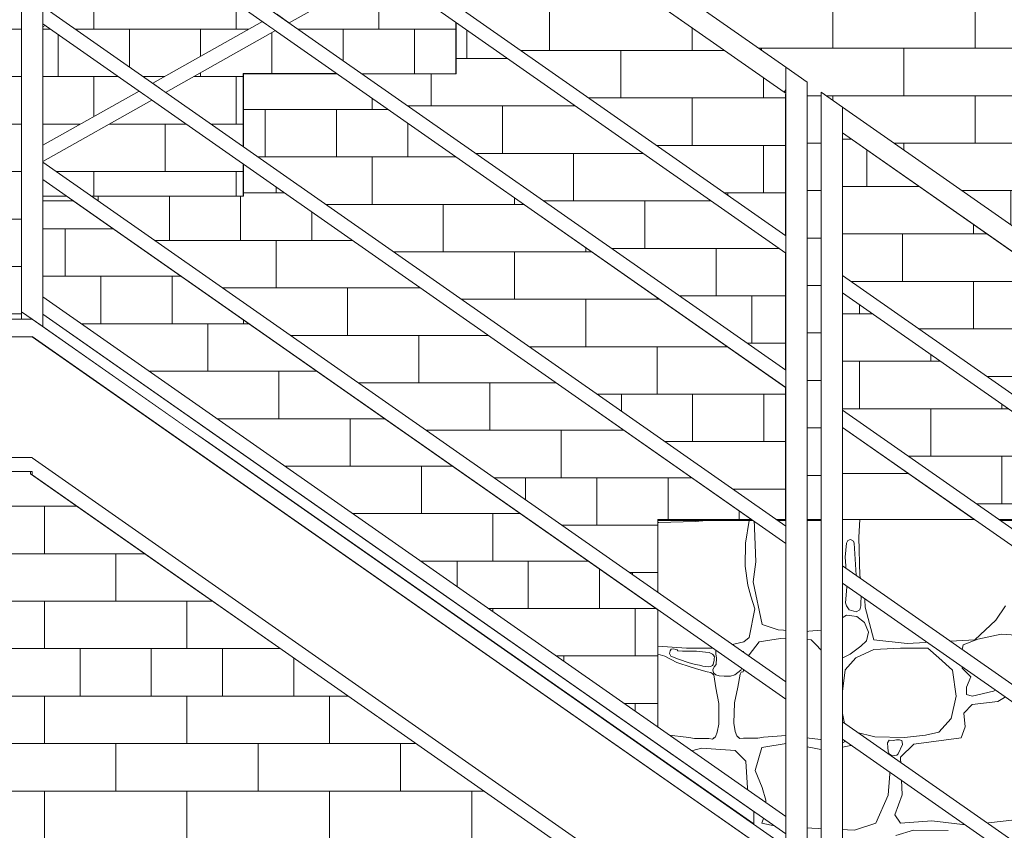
# Model space of a CAD drawing. Header units: centimetres. Extents: x 13236 to 130629, y -361 to 3059.
# Tile 21 of 71: x 76144 to 76283, y -23 to 91. Entities that reach past the tile are written whole.
import ezdxf

# ---------------------------------------------------------------- set-up
doc = ezdxf.new("R2010")
doc.units = ezdxf.units.CM
doc.header["$MEASUREMENT"] = 0
doc.linetypes.add('Wipeout_Contour', pattern=[100, 0, -100])
for name, color, linetype, lineweight in [('0_Nr_pióra__102', 9, 'Continuous', 5), ('0_Nr_pióra__2', 8, 'Continuous', 5), ('0_Nr_pióra__61', 251, 'Continuous', 13), ('_elementy3d_Nr_pióra__102', 9, 'Continuous', 5), ('_elementy3d_Nr_pióra__2', 8, 'Continuous', 5)]:
    doc.layers.add(name, color=color, linetype=linetype, lineweight=lineweight)
doc.layers.add('_elementy3d', color=7, linetype='Continuous')

# ---------------------------------------------------------------- blocks, each defined once
blk = doc.blocks.new('*X471', base_point=(73973.14, 422.67))
at = {"layer": '_elementy3d_Nr_pióra__102', "linetype": 'Continuous'}
for p, q in [((76233.86, 20.37), (76233.72, 20.38)), ((76239.01, 20.54), (76233.86, 20.37)), ((76242.2, 20.81), (76239.01, 20.54)), ((76246.12, 17.48), (76246.62, 20.69)), ((76246.62, 20.69), (76246.31, 20.81)), ((76247.32, 20.81), (76247.55, 14.84)), ((76259.54, 17.09), (76259.77, 20.81)), ((76262.23, 20.81), (76262.09, 18.3)), ((76262.09, 18.3), (76262.22, 12.88)), ((76246.07, 14.23), (76246.12, 17.48)), ((76259.74, 11.84), (76259.54, 17.09)), ((76260.36, 17.48), (76260.18, 15.47)), ((76260.55, 17.84), (76260.36, 17.48)), ((76260.94, 17.98), (76260.55, 17.84)), ((76261.32, 17.73), (76260.94, 17.98)), ((76261.42, 17.48), (76261.32, 17.73)), ((76261.74, 12.95), (76261.42, 17.48)), ((76260.18, 15.47), (76260.45, 11.82)), ((76246.45, 11.52), (76246.07, 14.23)), ((76247.55, 14.84), (76247.21, 11.99)), ((76262.42, 10.34), (76261.74, 12.95)), ((76262.22, 12.88), (76262.88, 10.5)), ((76246.87, 10), (76246.45, 11.52)), ((76247.21, 11.99), (76248.47, 6)), ((76259.07, 9.14), (76259.74, 11.84)), ((76260.45, 11.82), (76260.23, 9.06)), ((76247.4, 8.2), (76246.87, 10)), ((76262.4, 8.6), (76262.42, 10.34)), ((76262.88, 10.5), (76263.01, 8.45)), ((76258.95, 7.85), (76259.07, 9.14)), ((76260.23, 9.06), (76260.36, 8.6)), ((76260.36, 8.6), (76260.73, 8.08)), ((76262.23, 8.04), (76262.4, 8.6)), ((76263.01, 8.45), (76264.2, 3.82)), ((76281.44, 6.59), (76282.77, 8.6)), ((76246.62, 4.16), (76247.4, 8.2)), ((76258.43, 6), (76258.95, 7.85)), ((76260.36, 7.32), (76259.76, 6.93)), ((76261.1, 7.23), (76260.36, 7.32)), ((76260.73, 8.08), (76261.72, 7.77)), ((76261.8, 7.12), (76261.1, 7.23)), ((76261.72, 7.77), (76262.23, 8.04)), ((76262.9, 6.29), (76261.8, 7.12)), ((76248.47, 6), (76250.7, 5.23)), ((76257.34, 5.23), (76258.43, 6)), ((76259.57, 6.39), (76259.44, 5.97)), ((76259.44, 5.97), (76259.57, 5.47)), ((76259.76, 6.93), (76259.57, 6.39)), ((76263.44, 4.89), (76262.9, 6.29)), ((76278.48, 3.82), (76281.44, 6.59)), ((76250.7, 5.23), (76254.46, 5)), ((76254.46, 5), (76257.34, 5.23)), ((76259.57, 5.47), (76257.5, 3.63)), ((76263.16, 3.68), (76263.44, 4.89)), ((76282.18, 4.63), (76278.88, 3.94)), ((76284.28, 4.46), (76282.18, 4.63)), ((76233.72, 2.93), (76237.77, 2.63)), ((76241.55, 2.63), (76244.05, 3.13)), ((76244.05, 3.13), (76245.87, 3.56)), ((76245.87, 3.56), (76246.62, 4.16)), ((76246.16, 1.07), (76248.05, 3.54)), ((76248.05, 3.54), (76251.05, 4.01)), ((76251.05, 4.01), (76255.36, 3.82)), ((76255.36, 3.82), (76257.45, 1.71)), ((76257.5, 3.63), (76257.44, 2.41)), ((76260.89, 1.78), (76262.36, 2.91)), ((76262.36, 2.91), (76263.16, 3.68)), ((76264.2, 3.82), (76268.93, 3.32)), ((76268.93, 3.32), (76278.48, 3.82)), ((76276.83, 3.12), (76276.46, 1.33)), ((76278.88, 3.94), (76276.83, 3.12)), ((76234.72, 1.52), (76233.72, 1.79)), ((76236.44, 0.64), (76234.72, 1.52)), ((76235.46, 2.29), (76235.4, 1.9)), ((76235.4, 1.9), (76235.56, 1.52)), ((76235.64, 2.49), (76235.46, 2.29)), ((76235.56, 1.52), (76236.64, 1.07)), ((76236, 2.53), (76235.64, 2.49)), ((76236.25, 2.48), (76236, 2.53)), ((76236.45, 2.39), (76236.25, 2.48)), ((76236.56, 2.27), (76236.45, 2.39)), ((76237.2, 2.21), (76236.56, 2.27)), ((76239.19, 2.22), (76237.2, 2.21)), ((76237.77, 2.63), (76241.55, 2.63)), ((76240.47, 2.1), (76239.19, 2.22)), ((76240.97, 2.02), (76240.47, 2.1)), ((76241.43, 1.8), (76240.97, 2.02)), ((76241.61, 1.64), (76241.43, 1.8)), ((76241.72, 1.42), (76241.61, 1.64)), ((76241.7, 1.16), (76241.72, 1.42)), ((76241.94, 2.22), (76241.91, 1.85)), ((76241.91, 1.85), (76242.03, 1.24)), ((76242.12, 2.4), (76241.94, 2.22)), ((76242.34, 2.38), (76242.12, 2.4)), ((76243.14, 2.43), (76242.34, 2.38)), ((76244.26, 2.49), (76243.14, 2.43)), ((76244.99, 2.42), (76244.26, 2.49)), ((76245.53, 2.22), (76244.99, 2.42)), ((76245.78, 2.19), (76245.53, 2.22)), ((76245.9, 1.92), (76245.78, 2.19)), ((76245.86, 1.02), (76245.9, 1.92)), ((76257.44, 2.41), (76257.87, 1.75)), ((76257.45, 1.71), (76258.09, -1.03)), ((76257.87, 1.75), (76258.46, 1.18)), ((76259.84, 1.29), (76260.89, 1.78)), ((76264.2, 2.45), (76261.67, 1.29)), ((76267.96, 2.65), (76264.2, 2.45)), ((76271.83, 2.63), (76267.96, 2.65)), ((76273.36, 1.29), (76271.83, 2.63)), ((76238.44, -0.05), (76236.44, 0.64)), ((76236.64, 1.07), (76238.14, 0.58)), ((76238.14, 0.58), (76239.05, 0.34)), ((76239.05, 0.34), (76239.62, 0.24)), ((76239.62, 0.24), (76240.08, 0.09)), ((76240.08, 0.09), (76240.83, 0.02)), ((76240.83, 0.02), (76241.17, 0.05)), ((76241.17, 0.05), (76241.43, 0.18)), ((76241.43, 0.18), (76241.55, 0.34)), ((76241.55, 0.34), (76241.61, 0.56)), ((76241.61, 0.56), (76241.67, 0.9)), ((76241.67, 0.9), (76241.7, 1.16)), ((76241.96, 0.34), (76241.68, 0)), ((76242.03, 1.24), (76241.96, 0.34)), ((76245.46, -0.47), (76245.7, 0.03)), ((76245.7, 0.03), (76245.86, 1.02)), ((76245.78, -0.71), (76246.16, 1.07)), ((76258.46, 1.18), (76259.84, 1.29)), ((76261.67, 1.29), (76260.16, -0.42)), ((76275.29, -0.44), (76273.36, 1.29)), ((76276.46, 1.33), (76276.66, -0.17)), ((76239.54, -0.38), (76238.44, -0.05)), ((76240.72, -0.7), (76239.54, -0.38)), ((76241.23, -0.8), (76240.72, -0.7)), ((76241.63, -1.12), (76241.23, -0.8)), ((76241.68, 0), (76241.52, -0.4)), ((76241.52, -0.4), (76241.6, -0.82)), ((76241.6, -0.82), (76241.94, -1.12)), ((76241.94, -2.96), (76241.63, -1.12)), ((76241.94, -1.12), (76242.38, -1.25)), ((76242.38, -1.25), (76243.08, -1.32)), ((76243.08, -1.32), (76244.01, -1.31)), ((76244.01, -1.31), (76244.62, -1.12)), ((76244.62, -1.12), (76245.46, -0.47)), ((76245.01, -2.86), (76245.37, -1.03)), ((76245.37, -1.03), (76245.48, -0.74)), ((76245.48, -0.74), (76245.78, -0.71)), ((76258.09, -1.03), (76258.04, -1.4)), ((76260.16, -0.42), (76259.57, -5.35)), ((76275.81, -4.13), (76275.29, -0.44)), ((76276.66, -0.17), (76277.89, -1.39)), ((76277.89, -1.39), (76277.27, -2.85)), ((76258.04, -1.4), (76258.28, -2.81)), ((76281.11, -3.44), (76282.9, -2.43)), ((76286.04, -2.28), (76281.71, -4.9)), ((76242.34, -5.17), (76241.94, -2.96)), ((76244.56, -5.06), (76245.01, -2.86)), ((76258.28, -2.81), (76258.3, -4.3)), ((76275.14, -7.28), (76275.81, -4.13)), ((76277.27, -2.85), (76277.3, -3.89)), ((76277.3, -3.89), (76278.09, -4.11)), ((76278.09, -4.11), (76281.11, -3.44)), ((76242.34, -8.06), (76242.34, -5.17)), ((76244.48, -7.94), (76244.56, -5.06)), ((76258.3, -4.3), (76257.84, -7.39)), ((76259.57, -5.35), (76260.09, -8)), ((76278.09, -5.32), (76276.93, -6.51)), ((76281.71, -4.9), (76278.09, -5.32)), ((76276.93, -6.51), (76277.1, -8.44)), ((76242.13, -9.22), (76242.34, -8.06)), ((76244.65, -9.11), (76244.48, -7.94)), ((76257.84, -7.39), (76257.13, -10.28)), ((76259.29, -8.31), (76258.62, -8.46)), ((76259.95, -8.46), (76259.29, -8.31)), ((76260.09, -8), (76261.67, -9.21)), ((76273.36, -9.21), (76275.14, -7.28)), ((76233.72, -9.94), (76234.94, -9.59)), ((76234.94, -9.59), (76238.13, -9.95)), ((76241.88, -9.85), (76242.13, -9.22)), ((76244.88, -9.75), (76244.65, -9.11)), ((76251.83, -9.68), (76248.63, -9.94)), ((76257.13, -10.28), (76251.83, -9.68)), ((76258, -9.23), (76257.95, -9.86)), ((76258.23, -8.82), (76258, -9.23)), ((76258.62, -8.46), (76258.23, -8.82)), ((76260.09, -8.82), (76259.95, -8.46)), ((76260.24, -9.2), (76260.09, -8.82)), ((76260.26, -9.73), (76260.24, -9.2)), ((76261.67, -9.21), (76264.37, -9.86)), ((76268.56, -9.98), (76271.5, -9.63)), ((76271.5, -9.63), (76273.36, -9.21)), ((76277.1, -8.44), (76276.53, -10)), ((76238.13, -9.95), (76238.93, -10.09)), ((76238.93, -10.09), (76240.92, -10.13)), ((76240.92, -10.13), (76241.43, -10.19)), ((76241.43, -10.19), (76241.63, -10.05)), ((76241.63, -10.05), (76241.88, -9.85)), ((76245.13, -9.96), (76244.88, -9.75)), ((76245.33, -10.09), (76245.13, -9.96)), ((76245.84, -10.05), (76245.33, -10.09)), ((76247.83, -10.07), (76245.84, -10.05)), ((76248.63, -9.94), (76247.83, -10.07)), ((76248.4, -11.37), (76252.14, -10.77)), ((76252.14, -10.77), (76257.49, -11.81)), ((76257.49, -11.81), (76261.42, -11)), ((76257.95, -9.86), (76258.04, -10.35)), ((76258.04, -10.35), (76258.23, -10.57)), ((76258.23, -10.57), (76258.76, -10.76)), ((76258.76, -10.76), (76259.39, -10.76)), ((76259.39, -10.76), (76259.79, -10.72)), ((76259.79, -10.72), (76260.09, -10.57)), ((76260.09, -10.57), (76260.18, -10.24)), ((76260.18, -10.24), (76260.26, -9.73)), ((76261.42, -11), (76264.47, -11.37)), ((76264.37, -9.86), (76268.56, -9.98)), ((76266.38, -10.35), (76266.15, -10.7)), ((76266.15, -10.7), (76266.18, -11.36)), ((76266.92, -10.4), (76266.38, -10.35)), ((76267.42, -10.29), (76266.92, -10.4)), ((76267.84, -10.3), (76267.42, -10.29)), ((76267.66, -12.26), (76268.24, -10.97)), ((76267.97, -10.35), (76267.84, -10.3)), ((76269.84, -10.92), (76267.96, -12.75)), ((76268.17, -10.38), (76267.97, -10.35)), ((76268.23, -10.63), (76268.17, -10.38)), ((76268.24, -10.97), (76268.23, -10.63)), ((76276.53, -10), (76269.84, -10.92)), ((76236.95, -12.28), (76233.72, -12.01)), ((76239.9, -11.47), (76236.95, -12.28)), ((76244.66, -11.81), (76239.9, -11.47)), ((76246.14, -13.3), (76244.66, -11.81)), ((76247.48, -14.64), (76248.4, -11.37)), ((76264.47, -11.37), (76265.93, -12.04)), ((76265.93, -12.04), (76266.58, -13.94)), ((76266.18, -11.36), (76266.23, -11.89)), ((76266.23, -11.89), (76266.38, -12.26)), ((76266.38, -12.26), (76266.65, -12.45)), ((76266.65, -12.45), (76267.06, -12.53)), ((76267.06, -12.53), (76267.44, -12.48)), ((76267.44, -12.48), (76267.66, -12.26)), ((76246.46, -18.62), (76246.14, -13.3)), ((76267.96, -12.75), (76268.19, -18.05)), ((76248.47, -17.04), (76247.48, -14.64)), ((76266.58, -13.94), (76266.25, -18.1)), ((76248.99, -18.8), (76248.47, -17.04)), ((76268.19, -18.05), (76267.19, -20.88)), ((76245.45, -21.18), (76246.46, -18.62)), ((76249.01, -20.33), (76248.99, -18.8)), ((76266.25, -18.1), (76264.47, -22.04)), ((76248.4, -22.04), (76249.01, -20.33)), ((76233.72, -22.16), (76239.06, -21.7)), ((76239.06, -21.7), (76241.36, -22.44)), ((76244.66, -22.36), (76245.45, -21.18)), ((76251.05, -22.61), (76248.4, -22.04)), ((76264.47, -22.04), (76261.47, -23.03)), ((76267.19, -20.88), (76267.96, -22.04)), ((76267.96, -22.04), (76272.4, -21.72)), ((76272.4, -21.72), (76277.5, -22.36)), ((76277.5, -22.36), (76285.32, -21.47)), ((76241.36, -22.44), (76244.66, -22.36)), ((76255.48, -22.78), (76251.05, -22.61)), ((76261.47, -23.03), (76255.48, -22.78)), ((76269.79, -23.03), (76267.32, -23.8)), ((76274.7, -23.11), (76269.79, -23.03))]:
    blk.add_line(p, q, dxfattribs=at)
for p in [(76234.94, -9.59), (76251.83, -9.68), (76241.63, -10.05), (76241.63, -10.05), (76245.13, -9.96), (76245.13, -9.96)]:
    blk.add_point(p, dxfattribs=at)
blk = doc.blocks.new('Wypełnienie_1_4', base_point=(73973.14, 422.67))
at = {"linetype": 'Wipeout_Contour', "ltscale": 915013.973191}
blk.add_wipeout([(75816.73, -35.2), (75816.73, -115.2), (75898.81, -116.62), (76246.84, -127.34), (76589.22, -131.4), (76589.22, 149.8), (76452.22, 149.8), (76452.22, 89.8), (76342.23, 89.8), (76342.23, 20.81), (76233.72, 20.81), (76233.72, -35.2)], dxfattribs=at).dxf.layer = '_elementy3d'
at = {"layer": '_elementy3d_Nr_pióra__2', "linetype": 'Continuous', "flags": 128}
blk.add_lwpolyline([(75816.73, -35.2), (75816.73, -115.2), (75898.81, -116.62), (76246.84, -127.34), (76589.22, -131.4), (76589.22, 149.8), (76452.22, 149.8), (76452.22, 89.8), (76342.23, 89.8), (76342.23, 20.81), (76233.72, 20.81), (76233.72, -35.2)], close=True, dxfattribs=at)
at = {"layer": '_elementy3d_Nr_pióra__102', "linetype": 'Continuous'}
blk.add_blockref('*X471', (73973.14, 422.67), dxfattribs=at)

msp = doc.modelspace()

# ---------------------------------------------------------------- block references
at = {"layer": '_elementy3d_Nr_pióra__102', "linetype": 'Continuous'}
msp.add_blockref('Wypełnienie_1_4', (73973.14, 422.67), dxfattribs=at)

# ---------------------------------------------------------------- next in the draw order: hatches: boundary and pattern name
at = {"layer": '0_Nr_pióra__102', "linetype": 'Continuous'}
h = msp.add_hatch(dxfattribs=at)
h.set_pattern_fill('Cegła___wiązanie_pospoli_00', color=256, style=0, pattern_type=2)
h.set_pattern_definition([(0, (76294.8524, 183.823), (0, 6.7), []), (90, (76294.852, 183.823), (-20.1, 0), [6.7, -6.7]), (90, (76304.902, 190.523), (-20.1, 0), [6.7, -20.1, 6.7, -6.7]), (90, (76299.877, 203.923), (-10.05, 0), [6.7, -33.5])])
h.paths.add_polyline_path([(75999.27, 147.67), (75999.27, 49.07), (76145.47, 49.07), (76145.55, 66.45), (76175.26, 66.45), (76175.26, 83.75), (76205.26, 83.75), (76205.26, 101.05), (76235.26, 101.05), (76235.26, 118.35), (76265.26, 118.35), (76265.26, 135.65), (76295.26, 135.65), (76295.26, 152.95), (76325.26, 152.95), (76325.26, 170.25), (76355.26, 170.25), (76355.26, 187.55), (76385.26, 187.55), (76385.26, 204.85), (76415.88, 204.85), (76415.88, 219.1), (76569.22, 219.1), (76569.21, 319.67), (76456.75, 319.67), (76456.75, 280.1), (76453.75, 280.1), (76453.75, 319.67), (76327.54, 319.67), (76327.54, 259.67), (76238.54, 259.67), (76238.54, 214.67), (76222.54, 214.67), (76222.54, 204.67), (76208.54, 204.67), (76208.54, 199.67), (76145.47, 199.67), (76145.25, 147.67)])
h = msp.add_hatch(dxfattribs=at)
h.set_pattern_fill('Cegła___wiązanie_pospoli_00', color=256, style=0, pattern_type=2)
h.set_pattern_definition([(0, (76228.514, 80.314), (0, 6.7), []), (90, (76228.514, 80.314), (-20.1, 0), [6.7, -6.7]), (90, (76238.564, 87.014), (-20.1, 0), [6.7, -20.1, 6.7, -6.7]), (90, (76233.539, 100.414), (-10.05, 0), [6.7, -33.5])])
h.paths.add_polyline_path([(76251.86, 80.94), (76223.13, 101.05), (76205.26, 101.05), (76205.26, 92.78), (76251.77, 60.23), (76251.77, 80.81)])

# ---------------------------------------------------------------- next in the draw order: linework, layer by layer
at = {"layer": '0_Nr_pióra__2', "linetype": 'Continuous', "flags": 128}
msp.add_lwpolyline([(76145.47, 199.67), (76145.25, 147.67), (75999.27, 147.67), (75999.27, 49.07), (76145.47, 49.07), (76145.55, 66.45), (76175.26, 66.45), (76175.26, 83.75), (76205.26, 83.75), (76205.26, 101.05), (76235.26, 101.05), (76235.26, 118.35), (76265.26, 118.35), (76265.26, 135.65), (76295.26, 135.65), (76295.26, 152.95), (76325.26, 152.95), (76325.26, 170.25)], dxfattribs=at)
msp.add_lwpolyline([(76251.86, 80.94), (76223.13, 101.05), (76205.26, 101.05), (76205.26, 92.78), (76251.77, 60.23), (76251.77, 80.81)], close=True, dxfattribs=at)

# ---------------------------------------------------------------- next in the draw order: wipeouts: each hides what was drawn before it
at = {"linetype": 'Wipeout_Contour', "ltscale": 685861.70197}
msp.add_wipeout([(76233.72, -32.26), (76369.58, -127.36), (76370.47, -127.38), (76370.47, -110.84), (76233.72, -15.12), (76145.47, 46.59), (75996.52, 46.59), (75996.52, 29.55), (76145.47, 29.55)], dxfattribs=at)

# ---------------------------------------------------------------- next in the draw order: hatches: boundary and pattern name
at = {"layer": '0_Nr_pióra__102', "linetype": 'Continuous'}
h = msp.add_hatch(dxfattribs=at)
h.set_pattern_fill('Cegła___wiązanie_pospoli_00', color=256, style=0, pattern_type=2)
h.set_pattern_definition([(0, (76409.1454, 120.831), (0, 6.7), []), (90, (76409.145, 120.83), (-20.1, 0), [6.7, -6.7]), (90, (76419.195, 127.53), (-20.1, 0), [6.7, -20.1, 6.7, -6.7]), (90, (76414.17, 140.931), (-10.05, 0), [6.7, -33.5])])
h.paths.add_polyline_path([(76228.17, 101.05), (76254.77, 81.9), (76254.77, 20.68), (76256.77, 20.68), (76256.77, 80.5), (76342.23, 20.68), (76342.23, 89.67), (76452.22, 89.67), (76452.22, 149.67), (76589.22, 149.67), (76589.22, 196.06), (76583.25, 196.06), (76583.25, 220.98), (76458.25, 220.98), (76458.25, 197.6), (76452.11, 197.6), (76452.14, 201.33), (76449.1, 201.3), (76449.1, 220.98), (76418.88, 220.98), (76418.86, 201.66), (76415.85, 201.63), (76415.85, 204.85), (76385.25, 204.85), (76385.25, 187.55), (76355.25, 187.55), (76355.25, 170.25), (76325.25, 170.25), (76325.25, 152.95), (76295.25, 152.95), (76295.25, 135.65), (76287.98, 135.65), (76287.98, 117.7), (76284.98, 117.7), (76284.97, 135.65), (76282.44, 135.65), (76282.44, 117.7), (76279.43, 117.7), (76279.43, 135.65), (76265.25, 135.65), (76265.25, 118.35), (76235.25, 118.35), (76235.25, 101.05)])
h = msp.add_hatch(dxfattribs=at)
h.set_pattern_fill('Cegła___wiązanie_pospoli_00', color=256, style=0, pattern_type=2)
h.set_pattern_definition([(0, (76026.5945, 56.167), (0, 6.7), []), (90, (76026.595, 56.167), (-20.1, 0), [6.7, -6.7]), (90, (76036.645, 62.867), (-20.1, 0), [6.7, -20.1, 6.7, -6.7]), (90, (76031.62, 76.267), (-10.05, 0), [6.7, -33.5])])
h.paths.add_polyline_path([(75820.42, -35.33), (76234.66, -35.33), (76221.06, -25.81), (76219.52, -24.73), (76193.74, -6.69), (76171.06, 9.19), (76168.74, 10.81), (76145.24, 27.26), (76145.24, 27.57), (76143.74, 27.57), (76000.8, 27.57), (75994.8, 27.57), (75994.8, 29.55), (75996.49, 29.55), (75996.49, 46.59), (75994.8, 46.59), (75994.8, 49.07), (75996.3, 49.07), (75996.3, 147.67), (75970.8, 147.67), (75970.8, 147.67), (75970.8, 54.67), (75940.03, 54.67), (75940.03, 44.67), (75924.47, 44.67), (75924.47, 34.67), (75909.98, 34.67), (75909.98, 24.67), (75894.78, 24.67), (75894.78, 14.67), (75879.36, 14.67), (75879.36, 4.67), (75864.92, 4.67), (75864.92, -5.33), (75849.1, -5.33), (75849.1, -15.33), (75833.58, -15.33), (75833.58, -25.33), (75820.42, -25.33)])
h = msp.add_hatch(dxfattribs=at)
h.set_pattern_fill('Cegła___wiązanie_pospoli_00', color=256, style=0, pattern_type=2)
h.set_pattern_definition([(0, (76221.853, 65.781), (0, 6.7), []), (90, (76221.853, 65.78), (-20.1, 0), [6.7, -6.7]), (90, (76231.903, 72.48), (-20.1, 0), [6.7, -20.1, 6.7, -6.7]), (90, (76226.878, 85.881), (-10.05, 0), [6.7, -33.5])])
h.paths.add_polyline_path([(76205.26, 91), (76205.26, 83.75), (76191.02, 83.75), (76251.77, 41.23), (76251.77, 58.44)])
h = msp.add_hatch(dxfattribs=at)
h.set_pattern_fill('Cegła___wiązanie_pospoli_00', color=256, style=0, pattern_type=2)
h.set_pattern_definition([(0, (76213.514, 51.8926), (0, 6.7), []), (90, (76213.514, 51.893), (-20.1, 0), [6.7, -6.7]), (90, (76223.564, 58.593), (-20.1, 0), [6.7, -20.1, 6.7, -6.7]), (90, (76218.539, 71.993), (-10.05, 0), [6.7, -33.5])])
h.paths.add_polyline_path([(76188.46, 83.76), (76175.26, 83.76), (76175.26, 72.78), (76249.69, 20.68), (76251.77, 20.68), (76251.77, 39.44)])
h = msp.add_hatch(dxfattribs=at)
h.set_pattern_fill('Cegła___wiązanie_pospoli_00', color=256, style=0, pattern_type=2)
h.set_pattern_definition([(0, (76298.384, 47.71), (0, 6.7), []), (90, (76298.384, 47.71), (-20.1, 0), [6.7, -6.7]), (90, (76308.434, 54.41), (-20.1, 0), [6.7, -20.1, 6.7, -6.7]), (90, (76303.409, 67.81), (-10.05, 0), [6.7, -33.5])])
h.paths.add_polyline_path([(76259.77, 75.4), (76259.77, 54.62), (76308.26, 20.68), (76337.94, 20.68)])
h = msp.add_hatch(dxfattribs=at)
h.set_pattern_fill('Cegła___wiązanie_pospoli_00', color=256, style=0, pattern_type=2)
h.set_pattern_definition([(0, (76199.9974, 40.0974), (0, 6.7), []), (90, (76199.997, 40.097), (-20.1, 0), [6.7, -6.7]), (90, (76210.047, 46.797), (-20.1, 0), [6.7, -20.1, 6.7, -6.7]), (90, (76205.022, 60.197), (-10.05, 0), [6.7, -33.5])])
h.paths.add_polyline_path([(76175.26, 71), (76175.26, 66.45), (76152.88, 66.45), (76233.72, 9.86), (76233.72, 20.68), (76247.14, 20.68)])
h = msp.add_hatch(dxfattribs=at)
h.set_pattern_fill('Cegła___wiązanie_pospoli_00', color=256, style=0, pattern_type=2)
h.set_pattern_definition([(0, (76190.331, 28.331), (0, 6.7), []), (90, (76190.331, 28.33), (-20.1, 0), [6.7, -6.7]), (90, (76200.381, 35.03), (-20.1, 0), [6.7, -20.1, 6.7, -6.7]), (90, (76195.356, 48.431), (-10.05, 0), [6.7, -33.5])])
h.paths.add_polyline_path([(76151.25, 65.8), (76146.94, 65.8), (76146.94, 51.6), (76233.72, -9.14), (76233.72, 8.08)])
h = msp.add_hatch(dxfattribs=at)
h.set_pattern_fill('Cegła___wiązanie_pospoli_00', color=256, style=0, pattern_type=2)
h.set_pattern_definition([(0, (76282.2706, 36.431), (0, 6.7), []), (90, (76282.27, 36.43), (-20.1, 0), [6.7, -6.7]), (90, (76292.32, 43.13), (-20.1, 0), [6.7, -20.1, 6.7, -6.7]), (90, (76287.296, 56.531), (-10.05, 0), [6.7, -33.5])])
h.paths.add_polyline_path([(76305.71, 20.68), (76259.77, 52.84), (76259.77, 35.62), (76281.11, 20.68)])
h = msp.add_hatch(dxfattribs=at)
h.set_pattern_fill('Cegła___wiązanie_pospoli_00', color=256, style=0, pattern_type=2)
h.set_pattern_definition([(0, (76269.09, 27.318), (0, 6.7), []), (90, (76269.09, 27.318), (-20.1, 0), [6.7, -6.7]), (90, (76279.14, 34.018), (-20.1, 0), [6.7, -20.1, 6.7, -6.7]), (90, (76274.115, 47.418), (-10.05, 0), [6.7, -33.5])])
h.paths.add_polyline_path([(76259.8, 33.82), (76259.8, 20.81), (76278.38, 20.81)])

# ---------------------------------------------------------------- next in the draw order: linework, layer by layer
at = {"layer": '0_Nr_pióra__2', "linetype": 'Continuous', "flags": 128}
for points in [[(76325.25, 170.25), (76325.25, 152.95), (76295.25, 152.95), (76295.25, 135.65), (76287.98, 135.65), (76287.98, 117.7), (76284.98, 117.7), (76284.97, 135.65), (76282.44, 135.65), (76282.44, 117.7), (76279.43, 117.7), (76279.43, 135.65), (76265.25, 135.65), (76265.25, 118.35), (76235.25, 118.35), (76235.25, 101.05), (76228.17, 101.05), (76254.77, 81.9), (76254.77, 20.68), (76256.77, 20.68), (76256.77, 80.5), (76342.23, 20.68), (76342.23, 89.67), (76452.22, 89.67)], [(75820.42, -35.33), (76234.66, -35.33), (76221.06, -25.81), (76219.52, -24.73), (76193.74, -6.69), (76171.06, 9.19), (76168.74, 10.81), (76145.24, 27.26), (76145.24, 27.57), (76143.74, 27.57), (76000.8, 27.57), (75994.8, 27.57), (75994.8, 29.55), (75996.49, 29.55), (75996.49, 46.59), (75994.8, 46.59), (75994.8, 49.07), (75996.3, 49.07), (75996.3, 147.67), (75970.8, 147.67), (75970.8, 147.67), (75970.8, 54.67), (75940.03, 54.67)]]:
    msp.add_lwpolyline(points, dxfattribs=at)
for points in [[(76205.26, 91), (76205.26, 83.75), (76191.02, 83.75), (76251.77, 41.23), (76251.77, 58.44)], [(76188.46, 83.76), (76175.26, 83.76), (76175.26, 72.78), (76249.69, 20.68), (76251.77, 20.68), (76251.77, 39.44)], [(76259.77, 75.4), (76259.77, 54.62), (76308.26, 20.68), (76337.94, 20.68)], [(76175.26, 71), (76175.26, 66.45), (76152.88, 66.45), (76233.72, 9.86), (76233.72, 20.68), (76247.14, 20.68)], [(76151.25, 65.8), (76146.94, 65.8), (76146.94, 51.6), (76233.72, -9.14), (76233.72, 8.08)], [(76305.71, 20.68), (76259.77, 52.84), (76259.77, 35.62), (76281.11, 20.68)], [(76259.8, 33.82), (76259.8, 20.81), (76278.38, 20.81)]]:
    msp.add_lwpolyline(points, close=True, dxfattribs=at)

# ---------------------------------------------------------------- next in the draw order: wipeouts: each hides what was drawn before it
at = {"linetype": 'Wipeout_Contour', "ltscale": 381049.04592}
msp.add_wipeout([(76146.97, 158.02), (76146.97, 154.36), (76251.57, 81.14), (76251.79, 81.45), (76251.79, 84.65)], dxfattribs=at)
at = {"linetype": 'Wipeout_Contour', "ltscale": 228769.791415}
msp.add_wipeout([(76256.8, 77.95), (76256.58, 77.64), (76256.8, 77.48)], dxfattribs=at)
at = {"linetype": 'Wipeout_Contour', "ltscale": 304675.980174}
msp.add_wipeout([(76166.79, 34.15), (76170.28, 31.71), (76170.28, 33.49), (76169.34, 34.15)], dxfattribs=at)

# ---------------------------------------------------------------- next in the draw order: wipeouts: each hides what was drawn before it
at = {"linetype": 'Wipeout_Contour', "ltscale": 456925.193405}
msp.add_wipeout([(76146.97, 49.51), (76146.97, 49.51), (76146.97, 48.02), (76166.79, 34.15), (76169.34, 34.15), (76146.97, 49.8)], dxfattribs=at)
at = {"linetype": 'Wipeout_Contour', "ltscale": 304835.08536}
msp.add_wipeout([(76247.26, -20.4), (76170.28, 33.49), (76170.28, 31.71), (76247.26, -22.18)], dxfattribs=at)

# ---------------------------------------------------------------- next in the draw order: wipeouts: each hides what was drawn before it
at = {"linetype": 'Wipeout_Contour', "ltscale": 228582.829327}
msp.add_wipeout([(76193.97, -7.15), (76194.39, -7.15), (76193.97, -6.85)], dxfattribs=at)

# ---------------------------------------------------------------- next in the draw order: wipeouts: each hides what was drawn before it
at = {"linetype": 'Wipeout_Contour', "ltscale": 534090.034228}
msp.add_wipeout([(76145.47, 29.52), (76145.47, 27.1), (76345.83, -113.15), (76345.83, -126.69), (76367.24, -128.14), (76370.47, -128.24), (76370.47, -127.98)], dxfattribs=at)

# ---------------------------------------------------------------- next in the draw order: wipeouts: each hides what was drawn before it
at = {"linetype": 'Wipeout_Contour', "ltscale": 305032.056008}
msp.add_wipeout([(76145.47, 49.07), (76145.47, 46.66), (76370.47, -110.84), (76370.47, -108.43)], dxfattribs=at)

# ---------------------------------------------------------------- next in the draw order: wipeouts: each hides what was drawn before it
at = {"linetype": 'Wipeout_Contour', "ltscale": 381616.83426}
msp.add_wipeout([(76259.8, 79.04), (76259.8, 75.38), (76365.74, 1.22), (76365.96, 1.54), (76365.96, 4.73)], dxfattribs=at)
at = {"linetype": 'Wipeout_Contour', "ltscale": 304280.649739}
msp.add_wipeout([(75994.83, 46.59), (76145.47, 46.59), (76145.47, 49.07), (75994.83, 49.07)], dxfattribs=at)
at = {"linetype": 'Wipeout_Contour', "ltscale": 228507.830391}
msp.add_wipeout([(76168.97, 10.35), (76169.39, 10.35), (76168.97, 10.65)], dxfattribs=at)
at = {"linetype": 'Wipeout_Contour', "ltscale": 305251.606512}
msp.add_wipeout([(76259.8, -7.74), (76259.8, -10.18), (76365.96, -84.49), (76365.96, -82.05)], dxfattribs=at)

# ---------------------------------------------------------------- next in the draw order: wipeouts: each hides what was drawn before it
at = {"linetype": 'Wipeout_Contour', "ltscale": 305033.286886}
msp.add_wipeout([(76256.8, -28.86), (76259.8, -30.96), (76259.8, 79.04), (76256.8, 81.14)], dxfattribs=at)
at = {"linetype": 'Wipeout_Contour', "ltscale": 304797.559295}
msp.add_wipeout([(76146.97, 52.25), (76146.97, 49.8), (76251.79, -23.57), (76251.79, -21.13)], dxfattribs=at)
at = {"linetype": 'Wipeout_Contour', "ltscale": 304284.009562}
msp.add_wipeout([(75996.52, 29.55), (76145.47, 29.55), (76145.47, 46.59), (75996.52, 46.59)], dxfattribs=at)

# ---------------------------------------------------------------- next in the draw order: linework, layer by layer
at = {"layer": '0_Nr_pióra__2', "linetype": 'Continuous'}
for p, q in [((76256.8, 81.14), (76259.8, 79.04)), ((76256.8, 77.95), (76256.8, 81.14)), ((76256.8, 77.48), (76256.8, 77.95)), ((76259.8, 75.38), (76259.8, 79.04)), ((76256.8, -28.86), (76256.8, 77.48)), ((76145.47, 46.59), (75994.83, 46.59)), ((76145.47, 46.59), (76145.47, 46.66)), ((76247.26, -22.18), (76247.26, -20.4))]:
    msp.add_line(p, q, dxfattribs=at)

# ---------------------------------------------------------------- next in the draw order: wipeouts: each hides what was drawn before it
at = {"linetype": 'Wipeout_Contour', "ltscale": 304797.583093}
msp.add_wipeout([(76146.97, 71.25), (76146.97, 68.8), (76251.79, -4.57), (76251.79, -2.13)], dxfattribs=at)
at = {"linetype": 'Wipeout_Contour', "ltscale": 304280.611018}
msp.add_wipeout([(75994.83, 27.57), (76145.47, 27.57), (76145.47, 29.55), (75994.83, 29.55)], dxfattribs=at)
at = {"linetype": 'Wipeout_Contour', "ltscale": 305251.566057}
msp.add_wipeout([(76259.8, 14.26), (76259.8, 11.82), (76365.96, -62.49), (76365.96, -60.05)], dxfattribs=at)

# ---------------------------------------------------------------- next in the draw order: linework, layer by layer
at = {"layer": '0_Nr_pióra__2', "linetype": 'Continuous'}
for p, q in [((76145.47, 29.55), (75994.83, 29.55)), ((76145.47, 29.52), (76145.47, 29.55)), ((76145.47, 27.57), (75994.83, 27.57)), ((76145.47, 27.57), (76145.47, 27.1))]:
    msp.add_line(p, q, dxfattribs=at)

# ---------------------------------------------------------------- next in the draw order: wipeouts: each hides what was drawn before it
at = {"linetype": 'Wipeout_Contour', "ltscale": 304582.232473}
msp.add_wipeout([(76143.97, 50.12), (76146.97, 48.02), (76146.97, 158.02), (76143.97, 160.12)], dxfattribs=at)
at = {"linetype": 'Wipeout_Contour', "ltscale": 305013.269351}
msp.add_wipeout([(76251.79, -25.35), (76254.79, -27.45), (76254.79, 82.55), (76251.79, 84.65)], dxfattribs=at)
at = {"linetype": 'Wipeout_Contour', "ltscale": 305251.550961}
msp.add_wipeout([(76259.8, 36.26), (76259.8, 33.82), (76365.96, -40.49), (76365.96, -38.05)], dxfattribs=at)

# ---------------------------------------------------------------- next in the draw order: linework, layer by layer
at = {"layer": '0_Nr_pióra__2', "linetype": 'Continuous'}
msp.add_line((76254.79, -27.45), (76254.79, 82.55), dxfattribs=at)

# ---------------------------------------------------------------- next in the draw order: wipeouts: each hides what was drawn before it
at = {"linetype": 'Wipeout_Contour', "ltscale": 304797.634326}
msp.add_wipeout([(76146.97, 93.25), (76146.97, 90.8), (76251.79, 17.43), (76251.79, 19.87)], dxfattribs=at)
at = {"linetype": 'Wipeout_Contour', "ltscale": 305251.558348}
msp.add_wipeout([(76259.8, 55.26), (76259.8, 52.82), (76365.96, -21.49), (76365.96, -19.05)], dxfattribs=at)
at = {"linetype": 'Wipeout_Contour', "ltscale": 228433.952584}
msp.add_wipeout([(76145.47, 49.07), (76143.97, 50.12), (76143.97, 49.07)], dxfattribs=at)

# ---------------------------------------------------------------- next in the draw order: linework, layer by layer
at = {"layer": '0_Nr_pióra__2', "linetype": 'Continuous'}
for p, q in [((76143.97, 50.12), (76143.97, 156.46)), ((76365.96, 4.73), (76259.8, 79.04)), ((76365.74, 1.22), (76259.8, 75.38)), ((76259.8, -30.96), (76259.8, 75.38)), ((76365.96, -19.05), (76259.8, 55.26)), ((76365.96, -21.49), (76259.8, 52.82)), ((76143.97, 50.12), (76145.47, 49.07)), ((76143.97, 49.07), (76143.97, 50.12)), ((76145.47, 49.07), (75994.83, 49.07)), ((76365.96, -38.05), (76259.8, 36.26)), ((76365.96, -40.49), (76259.8, 33.82)), ((76347.83, -112.14), (76145.47, 29.52)), ((76345.83, -113.15), (76145.47, 27.1)), ((76365.96, -60.05), (76259.8, 14.26)), ((76365.96, -62.49), (76259.8, 11.82)), ((76365.96, -82.05), (76259.8, -7.74)), ((76365.96, -84.49), (76259.8, -10.18))]:
    msp.add_line(p, q, dxfattribs=at)

# ---------------------------------------------------------------- next in the draw order: wipeouts: each hides what was drawn before it
at = {"linetype": 'Wipeout_Contour', "ltscale": 304797.710963}
msp.add_wipeout([(76146.97, 115.25), (76146.97, 112.8), (76251.79, 39.43), (76251.79, 41.87)], dxfattribs=at)

# ---------------------------------------------------------------- next in the draw order: linework, layer by layer
at = {"layer": '0_Nr_pióra__2', "linetype": 'Continuous'}
for p, q in [((76251.79, -21.13), (76146.97, 52.25)), ((76370.47, -108.43), (76145.47, 49.07)), ((76251.79, -23.57), (76146.97, 49.8)), ((76146.97, 49.51), (76146.97, 49.8)), ((76368.47, -109.44), (76145.47, 46.66))]:
    msp.add_line(p, q, dxfattribs=at)

# ---------------------------------------------------------------- next in the draw order: wipeouts: each hides what was drawn before it
at = {"linetype": 'Wipeout_Contour', "ltscale": 304797.797598}
msp.add_wipeout([(76146.97, 134.25), (76146.97, 131.8), (76251.79, 58.43), (76251.79, 60.87)], dxfattribs=at)

# ---------------------------------------------------------------- next in the draw order: linework, layer by layer
at = {"layer": '0_Nr_pióra__2', "linetype": 'Continuous'}
for p, q in [((76251.79, 84.65), (76254.79, 82.55)), ((76251.79, 81.45), (76251.79, 84.65)), ((76251.57, 81.14), (76251.79, 81.45)), ((76251.79, -25.35), (76251.79, 81.45)), ((76251.79, -4.57), (76146.97, 68.8)), ((76146.97, 52.24), (76146.97, 68.8))]:
    msp.add_line(p, q, dxfattribs=at)
at = {"layer": '0_Nr_pióra__61', "linetype": 'Continuous'}
for p, q in [((76205.28, 83.75), (76205.28, 90.99)), ((76191.97, 83.75), (76205.28, 83.75)), ((76175.28, 66.45), (76175.28, 70.99)), ((76146.97, 66.45), (76150.34, 66.45)), ((76153.82, 66.45), (76175.28, 66.45))]:
    msp.add_line(p, q, dxfattribs=at)

# ---------------------------------------------------------------- next in the draw order: wipeouts: each hides what was drawn before it
at = {"linetype": 'Wipeout_Contour', "ltscale": 228441.916504}
msp.add_wipeout([(76146.97, 90.8), (76146.97, 90.36), (76147.32, 90.56)], dxfattribs=at)
at = {"linetype": 'Wipeout_Contour', "ltscale": 304617.124303}
msp.add_wipeout([(76146.97, 73.66), (76146.97, 71.36), (76162.37, 80.03), (76160.55, 81.3)], dxfattribs=at)

# ---------------------------------------------------------------- next in the draw order: linework, layer by layer
at = {"layer": '0_Nr_pióra__2', "linetype": 'Continuous'}
for p, q in [((76146.97, 48.02), (76146.97, 154.36)), ((76146.97, 71.24), (76146.97, 90.8)), ((76147.32, 90.56), (76146.97, 90.36)), ((76160.55, 81.3), (76146.97, 73.66)), ((76162.37, 80.03), (76146.97, 71.36)), ((76251.79, -2.13), (76146.97, 71.25))]:
    msp.add_line(p, q, dxfattribs=at)

# ---------------------------------------------------------------- next in the draw order: wipeouts: each hides what was drawn before it
at = {"linetype": 'Wipeout_Contour', "ltscale": 304684.739378}
msp.add_wipeout([(76162.48, 82.39), (76164.3, 81.11), (76179.79, 89.83), (76177.97, 91.1)], dxfattribs=at)

# ---------------------------------------------------------------- next in the draw order: linework, layer by layer
at = {"layer": '0_Nr_pióra__2', "linetype": 'Continuous'}
for p, q in [((76177.97, 91.1), (76162.48, 82.39)), ((76179.79, 89.83), (76164.3, 81.11))]:
    msp.add_line(p, q, dxfattribs=at)
at = {"layer": '0_Nr_pióra__61', "linetype": 'Continuous'}
for p, q in [((76175.28, 83.75), (76188.48, 83.75)), ((76175.28, 73.43), (76175.28, 83.75))]:
    msp.add_line(p, q, dxfattribs=at)

# ---------------------------------------------------------------- next in the draw order: wipeouts: each hides what was drawn before it
at = {"linetype": 'Wipeout_Contour', "ltscale": 304749.728643}
msp.add_wipeout([(76179.91, 92.19), (76181.72, 90.92), (76194.84, 98.29), (76193.02, 99.57)], dxfattribs=at)

# ---------------------------------------------------------------- next in the draw order: linework, layer by layer
at = {"layer": '0_Nr_pióra__2', "linetype": 'Continuous'}
for p, q in [((76251.79, 84.65), (76146.97, 158.02)), ((76251.57, 81.14), (76146.97, 154.36)), ((76251.79, 60.87), (76146.97, 134.25)), ((76251.79, 58.43), (76146.97, 131.8)), ((76251.79, 41.87), (76146.97, 115.25)), ((76251.79, 39.43), (76146.97, 112.8)), ((76194.84, 98.29), (76181.72, 90.92)), ((76251.79, 19.87), (76146.97, 93.25)), ((76251.79, 17.43), (76146.97, 90.8))]:
    msp.add_line(p, q, dxfattribs=at)

doc.saveas('drawing.dxf')
